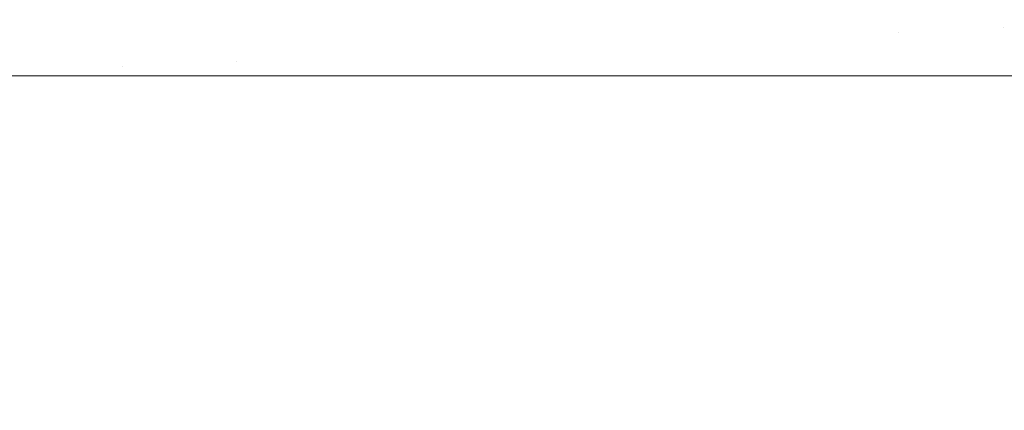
# Model space of a CAD drawing. Header units: centimetres. Extents: x -26 to 27.3, y -25.3 to -23.5.
# Tile 192 of 200: x 27.2137 to 27.2506, y -23.5724 to -23.5578. Entities that reach past the tile are written whole.
import ezdxf

# ---------------------------------------------------------------- set-up
doc = ezdxf.new("R2010")
doc.units = ezdxf.units.CM
doc.header["$LTSCALE"] = 2.54
doc.layers.add('Lucido design-1', color=7, linetype='Continuous')

# ---------------------------------------------------------------- blocks, each defined once
blk = doc.blocks.new('Gruppo-4-1')
at = {"color": 7, "linetype": 'Continuous', "lineweight": 9}
for points, invisible_edges in [([(27.212656, -23.557784, -349.282743), (27.212744, -23.55793, -349.282743), (27.216471, -23.555778, -349.283005), (27.216285, -23.555472, -349.283005)], 15), ([(27.213656, -23.555764, -350.082489), (27.213827, -23.55595, -350.082489), (27.210833, -23.558585, -350.082647), (27.210777, -23.558523, -350.082647)], 15), ([(27.213827, -23.55595, -350.082489), (27.21399, -23.556143, -350.082489), (27.210887, -23.558649, -350.082647), (27.210833, -23.558585, -350.082647)], 15), ([(27.212744, -23.55793, -349.282743), (27.212826, -23.55808, -349.282743), (27.216644, -23.556093, -349.283005), (27.216471, -23.555778, -349.283005)], 15), ([(27.250464, -23.556291, -349.291579), (27.250582, -23.558088, -349.291579), (27.254421, -23.55792, -349.29342), (27.254292, -23.555956, -349.29342)], 15), ([(27.21399, -23.556143, -350.082489), (27.214145, -23.556344, -350.082489), (27.210939, -23.558715, -350.082647), (27.210887, -23.558649, -350.082647)], 15), ([(27.212826, -23.55808, -349.282743), (27.212902, -23.558233, -349.282743), (27.216802, -23.556414, -349.283005), (27.216644, -23.556093, -349.283005)], 15), ([(27.218581, -23.55618, -350.082171), (27.21873, -23.556575, -350.082171), (27.214973, -23.557902, -350.082489), (27.214884, -23.557666, -350.082489)], 15), ([(27.246557, -23.556633, -349.289902), (27.246663, -23.558259, -349.289902), (27.250582, -23.558088, -349.291579), (27.250464, -23.556291, -349.291579)], 15), ([(27.253741, -23.55611, -350.072196), (27.253861, -23.557997, -350.072196), (27.25021, -23.558152, -350.073923), (27.250099, -23.55642, -350.073923)], 15), ([(27.214145, -23.556344, -350.082489), (27.214291, -23.55655, -350.082489), (27.210987, -23.558784, -350.082647), (27.210939, -23.558715, -350.082647)], 15), ([(27.214291, -23.55655, -350.082489), (27.214429, -23.556763, -350.082489), (27.211032, -23.558854, -350.082647), (27.210987, -23.558784, -350.082647)], 15), ([(27.212902, -23.558233, -349.282743), (27.212971, -23.558389, -349.282743), (27.216947, -23.556743, -349.283005), (27.216802, -23.556414, -349.283005)], 15), ([(27.21873, -23.556575, -350.082171), (27.218862, -23.556976, -350.082171), (27.215052, -23.558143, -350.082489), (27.214973, -23.557902, -350.082489)], 15), ([(27.217292, -23.557761, -349.283005), (27.217378, -23.558109, -349.283005), (27.221565, -23.557181, -349.283452), (27.221436, -23.55665, -349.283452)], 15), ([(27.222823, -23.556381, -350.081693), (27.22296, -23.556955, -350.081693), (27.219075, -23.557793, -350.082171), (27.218977, -23.557382, -350.082171)], 15), ([(27.230162, -23.557148, -349.284894), (27.230262, -23.558059, -349.284894), (27.234421, -23.557695, -349.285885), (27.234302, -23.556603, -349.285885)], 15), ([(27.234858, -23.556622, -350.079304), (27.234974, -23.557707, -350.079304), (27.231085, -23.558038, -350.080259), (27.230986, -23.557118, -350.080259)], 15), ([(27.242576, -23.556981, -349.288392), (27.242671, -23.558433, -349.288392), (27.246663, -23.558259, -349.289902), (27.246557, -23.556633, -349.289902)], 15), ([(27.250099, -23.55642, -350.073923), (27.25021, -23.558152, -350.073923), (27.246496, -23.55831, -350.075499), (27.246396, -23.556735, -350.075499)], 15), ([(27.214429, -23.556763, -350.082489), (27.214557, -23.556981, -350.082489), (27.211075, -23.558926, -350.082647), (27.211032, -23.558854, -350.082647)], 15), ([(27.214557, -23.556981, -350.082489), (27.214675, -23.557205, -350.082489), (27.211114, -23.559, -350.082647), (27.211075, -23.558926, -350.082647)], 15), ([(27.212971, -23.558389, -349.282743), (27.213033, -23.558549, -349.282743), (27.217077, -23.557077, -349.283005), (27.216947, -23.556743, -349.283005)], 15), ([(27.218862, -23.556976, -350.082171), (27.218977, -23.557382, -350.082171), (27.215121, -23.558386, -350.082489), (27.215052, -23.558143, -350.082489)], 15), ([(27.22296, -23.556955, -350.081693), (27.223072, -23.557536, -350.081693), (27.219155, -23.558207, -350.082171), (27.219075, -23.557793, -350.082171)], 15), ([(27.221672, -23.557716, -349.283452), (27.221755, -23.558255, -349.283452), (27.225978, -23.557699, -349.284083), (27.225866, -23.556976, -349.284083)], 15), ([(27.226972, -23.556867, -350.081056), (27.227085, -23.557617, -350.081056), (27.22316, -23.55812, -350.081693), (27.223072, -23.557536, -350.081693)], 15), ([(27.238528, -23.557335, -349.287051), (27.238612, -23.558611, -349.287051), (27.242671, -23.558433, -349.288392), (27.242576, -23.556981, -349.288392)], 15), ([(27.242636, -23.557055, -350.076923), (27.242726, -23.55847, -350.076923), (27.238906, -23.558633, -350.078192), (27.238826, -23.557379, -350.078192)], 15), ([(27.246396, -23.556735, -350.075499), (27.246496, -23.55831, -350.075499), (27.242726, -23.55847, -350.076923), (27.242636, -23.557055, -350.076923)], 15), ([(27.214675, -23.557205, -350.082489), (27.214784, -23.557433, -350.082489), (27.21115, -23.559076, -350.082647), (27.211114, -23.559, -350.082647)], 15), ([(27.214784, -23.557433, -350.082489), (27.214884, -23.557666, -350.082489), (27.211183, -23.559153, -350.082647), (27.21115, -23.559076, -350.082647)], 15), ([(27.213033, -23.558549, -349.282743), (27.213088, -23.55871, -349.282743), (27.217192, -23.557416, -349.283005), (27.217077, -23.557077, -349.283005)], 15), ([(27.213088, -23.55871, -349.282743), (27.213135, -23.558875, -349.282743), (27.217292, -23.557761, -349.283005), (27.217192, -23.557416, -349.283005)], 15), ([(27.218977, -23.557382, -350.082171), (27.219075, -23.557793, -350.082171), (27.21518, -23.558632, -350.082489), (27.215121, -23.558386, -350.082489)], 15), ([(27.217378, -23.558109, -349.283005), (27.217448, -23.558461, -349.283005), (27.221672, -23.557716, -349.283452), (27.221565, -23.557181, -349.283452)], 15), ([(27.225978, -23.557699, -349.284083), (27.226057, -23.558427, -349.284083), (27.230262, -23.558059, -349.284894), (27.230162, -23.557148, -349.284894)], 15), ([(27.230986, -23.557118, -350.080259), (27.231085, -23.558038, -350.080259), (27.227165, -23.558372, -350.081056), (27.227085, -23.557617, -350.081056)], 15), ([(27.234421, -23.557695, -349.285885), (27.234493, -23.55879, -349.285885), (27.238612, -23.558611, -349.287051), (27.238528, -23.557335, -349.287051)], 15), ([(27.238826, -23.557379, -350.078192), (27.238906, -23.558633, -350.078192), (27.235043, -23.558797, -350.079304), (27.234974, -23.557707, -350.079304)], 15), ([(27.214884, -23.557666, -350.082489), (27.214973, -23.557902, -350.082489), (27.211212, -23.559231, -350.082647), (27.211183, -23.559153, -350.082647)], 15), ([(27.213135, -23.558875, -349.282743), (27.213176, -23.55904, -349.282743), (27.217378, -23.558109, -349.283005), (27.217292, -23.557761, -349.283005)], 15), ([(27.219075, -23.557793, -350.082171), (27.219155, -23.558207, -350.082171), (27.215228, -23.558881, -350.082489), (27.21518, -23.558632, -350.082489)], 15), ([(27.217448, -23.558461, -349.283005), (27.217502, -23.558815, -349.283005), (27.221755, -23.558255, -349.283452), (27.221672, -23.557716, -349.283452)], 15), ([(27.223072, -23.557536, -350.081693), (27.22316, -23.55812, -350.081693), (27.219218, -23.558625, -350.082171), (27.219155, -23.558207, -350.082171)], 15), ([(27.221755, -23.558255, -349.283452), (27.221814, -23.558798, -349.283452), (27.226057, -23.558427, -349.284083), (27.225978, -23.557699, -349.284083)], 15), ([(27.227085, -23.557617, -350.081056), (27.227165, -23.558372, -350.081056), (27.223222, -23.558708, -350.081693), (27.22316, -23.55812, -350.081693)], 15), ([(27.230262, -23.558059, -349.284894), (27.230322, -23.558972, -349.284894), (27.234493, -23.55879, -349.285885), (27.234421, -23.557695, -349.285885)], 15), ([(27.234974, -23.557707, -350.079304), (27.235043, -23.558797, -350.079304), (27.231143, -23.558962, -350.080259), (27.231085, -23.558038, -350.080259)], 15), ([(27.214973, -23.557902, -350.082489), (27.215052, -23.558143, -350.082489), (27.211239, -23.559311, -350.082647), (27.211212, -23.559231, -350.082647)], 15), ([(27.215052, -23.558143, -350.082489), (27.215121, -23.558386, -350.082489), (27.211261, -23.559391, -350.082647), (27.211239, -23.559311, -350.082647)], 15), ([(27.213176, -23.55904, -349.282743), (27.213209, -23.559208, -349.282743), (27.217448, -23.558461, -349.283005), (27.217378, -23.558109, -349.283005)], 15), ([(27.22316, -23.55812, -350.081693), (27.223222, -23.558708, -350.081693), (27.219262, -23.559045, -350.082171), (27.219218, -23.558625, -350.082171)], 15), ([(27.226057, -23.558427, -349.284083), (27.226105, -23.559157, -349.284083), (27.230322, -23.558972, -349.284894), (27.230262, -23.558059, -349.284894)], 15), ([(27.231085, -23.558038, -350.080259), (27.231143, -23.558962, -350.080259), (27.227213, -23.559129, -350.081056), (27.227165, -23.558372, -350.081056)], 15), ([(27.25021, -23.558152, -350.073923), (27.250247, -23.559888, -350.073923), (27.24653, -23.559888, -350.075499), (27.246496, -23.55831, -350.075499)], 13), ([(27.250582, -23.558088, -349.291579), (27.246663, -23.558259, -349.289902), (27.246699, -23.559888, -349.289902), (27.250244, -23.559888, -349.291418)], 11), ([(27.253861, -23.557997, -350.072196), (27.253901, -23.559888, -350.072196), (27.250247, -23.559888, -350.073923), (27.25021, -23.558152, -350.073923)], 13), ([(27.250244, -23.559888, -349.291418), (27.250621, -23.559888, -349.291579), (27.250582, -23.558088, -349.291579)], 10), ([(27.254421, -23.55792, -349.29342), (27.250582, -23.558088, -349.291579), (27.250621, -23.559888, -349.291579), (27.253896, -23.559888, -349.293148)], 11), ([(27.215121, -23.558386, -350.082489), (27.21518, -23.558632, -350.082489), (27.211281, -23.559473, -350.082647), (27.211261, -23.559391, -350.082647)], 15), ([(27.213209, -23.559208, -349.282743), (27.213235, -23.559377, -349.282743), (27.217502, -23.558815, -349.283005), (27.217448, -23.558461, -349.283005)], 15), ([(27.219155, -23.558207, -350.082171), (27.219218, -23.558625, -350.082171), (27.215265, -23.559131, -350.082489), (27.215228, -23.558881, -350.082489)], 15), ([(27.217502, -23.558815, -349.283005), (27.217541, -23.559172, -349.283005), (27.221814, -23.558798, -349.283452), (27.221755, -23.558255, -349.283452)], 15), ([(27.221814, -23.558798, -349.283452), (27.22185, -23.559342, -349.283452), (27.226105, -23.559157, -349.284083), (27.226057, -23.558427, -349.284083)], 15), ([(27.227165, -23.558372, -350.081056), (27.227213, -23.559129, -350.081056), (27.22326, -23.559297, -350.081693), (27.223222, -23.558708, -350.081693)], 15), ([(27.238931, -23.559888, -349.287147), (27.242703, -23.559888, -349.288392), (27.242671, -23.558433, -349.288392), (27.238612, -23.558611, -349.287051)], 14), ([(27.242726, -23.55847, -350.076923), (27.242756, -23.559888, -350.076923), (27.238933, -23.559888, -350.078192), (27.238906, -23.558633, -350.078192)], 13), ([(27.242756, -23.559888, -349.288412), (27.246528, -23.559888, -349.289838), (27.246663, -23.558259, -349.289902), (27.242671, -23.558433, -349.288392)], 14), ([(27.242671, -23.558433, -349.288392), (27.242703, -23.559888, -349.288392), (27.242756, -23.559888, -349.288412)], 9), ([(27.246496, -23.55831, -350.075499), (27.24653, -23.559888, -350.075499), (27.242756, -23.559888, -350.076923), (27.242726, -23.55847, -350.076923)], 13), ([(27.246528, -23.559888, -349.289838), (27.246699, -23.559888, -349.289902), (27.246663, -23.558259, -349.289902)], 10), ([(27.21518, -23.558632, -350.082489), (27.215228, -23.558881, -350.082489), (27.211297, -23.559555, -350.082647), (27.211281, -23.559473, -350.082647)], 15), ([(27.215228, -23.558881, -350.082489), (27.215265, -23.559131, -350.082489), (27.211309, -23.559638, -350.082647), (27.211297, -23.559555, -350.082647)], 15), ([(27.213235, -23.559377, -349.282743), (27.213254, -23.559547, -349.282743), (27.217541, -23.559172, -349.283005), (27.217502, -23.558815, -349.283005)], 15), ([(27.219218, -23.558625, -350.082171), (27.219262, -23.559045, -350.082171), (27.215292, -23.559383, -350.082489), (27.215265, -23.559131, -350.082489)], 15), ([(27.217541, -23.559172, -349.283005), (27.217565, -23.559529, -349.283005), (27.22185, -23.559342, -349.283452), (27.221814, -23.558798, -349.283452)], 15), ([(27.223222, -23.558708, -350.081693), (27.22326, -23.559297, -350.081693), (27.219289, -23.559466, -350.082171), (27.219262, -23.559045, -350.082171)], 15), ([(27.23116, -23.559888, -349.285088), (27.234517, -23.559888, -349.285885), (27.234493, -23.55879, -349.285885), (27.230322, -23.558972, -349.284894)], 14), ([(27.235043, -23.558797, -350.079304), (27.235066, -23.559888, -350.079304), (27.231163, -23.559888, -350.080259), (27.231143, -23.558962, -350.080259)], 13), ([(27.235064, -23.559888, -349.286039), (27.23864, -23.559888, -349.287051), (27.238612, -23.558611, -349.287051), (27.234493, -23.55879, -349.285885)], 14), ([(27.234493, -23.55879, -349.285885), (27.234517, -23.559888, -349.285885), (27.235064, -23.559888, -349.286039)], 9), ([(27.238906, -23.558633, -350.078192), (27.238933, -23.559888, -350.078192), (27.235066, -23.559888, -350.079304), (27.235043, -23.558797, -350.079304)], 13), ([(27.238612, -23.558611, -349.287051), (27.23864, -23.559888, -349.287051), (27.238931, -23.559888, -349.287147)], 9), ([(27.215265, -23.559131, -350.082489), (27.215292, -23.559383, -350.082489), (27.211318, -23.559721, -350.082647), (27.211309, -23.559638, -350.082647)], 15), ([(27.213254, -23.559547, -349.282743), (27.213265, -23.559717, -349.282743), (27.217565, -23.559529, -349.283005), (27.217541, -23.559172, -349.283005)], 15), ([(27.219262, -23.559045, -350.082171), (27.219289, -23.559466, -350.082171), (27.215308, -23.559635, -350.082489), (27.215292, -23.559383, -350.082489)], 15), ([(27.223269, -23.559888, -349.28366), (27.226121, -23.559888, -349.284083), (27.226105, -23.559157, -349.284083), (27.22185, -23.559342, -349.283452)], 14), ([(27.227213, -23.559129, -350.081056), (27.22723, -23.559888, -350.081056), (27.223272, -23.559888, -350.081693), (27.22326, -23.559297, -350.081693)], 13), ([(27.227226, -23.559888, -349.284295), (27.230342, -23.559888, -349.284894), (27.230322, -23.558972, -349.284894), (27.226105, -23.559157, -349.284083)], 14), ([(27.226105, -23.559157, -349.284083), (27.226121, -23.559888, -349.284083), (27.227226, -23.559888, -349.284295)], 9), ([(27.231143, -23.558962, -350.080259), (27.231163, -23.559888, -350.080259), (27.22723, -23.559888, -350.081056), (27.227213, -23.559129, -350.081056)], 13), ([(27.230322, -23.558972, -349.284894), (27.230342, -23.559888, -349.284894), (27.23116, -23.559888, -349.285088)], 9), ([(27.215292, -23.559383, -350.082489), (27.215308, -23.559635, -350.082489), (27.211323, -23.559804, -350.082647), (27.211318, -23.559721, -350.082647)], 15), ([(27.215308, -23.559635, -350.082489), (27.215314, -23.559888, -350.082489), (27.211325, -23.559888, -350.082647), (27.211323, -23.559804, -350.082647)], 13), ([(27.217565, -23.559529, -349.283005), (27.213265, -23.559717, -349.282743), (27.213269, -23.559888, -349.282743), (27.215312, -23.559888, -349.282868)], 11), ([(27.219289, -23.559466, -350.082171), (27.219298, -23.559888, -350.082171), (27.215314, -23.559888, -350.082489), (27.215308, -23.559635, -350.082489)], 13), ([(27.215312, -23.559888, -349.282868), (27.217572, -23.559888, -349.283005), (27.217565, -23.559529, -349.283005)], 10), ([(27.22185, -23.559342, -349.283452), (27.217565, -23.559529, -349.283005), (27.217572, -23.559888, -349.283005), (27.219296, -23.559888, -349.283185)], 11), ([(27.22326, -23.559297, -350.081693), (27.223272, -23.559888, -350.081693), (27.219298, -23.559888, -350.082171), (27.219289, -23.559466, -350.082171)], 13), ([(27.219296, -23.559888, -349.283185), (27.221862, -23.559888, -349.283452), (27.22185, -23.559342, -349.283452)], 10), ([(27.22185, -23.559342, -349.283452), (27.221862, -23.559888, -349.283452), (27.223269, -23.559888, -349.28366)], 9), ([(27.215314, -23.559888, -350.082489), (27.215314, -25.159888, -350.082489), (27.211325, -25.159888, -350.082647), (27.211325, -23.559888, -350.082647)], 5), ([(27.213269, -25.159888, -349.282743), (27.215312, -25.159888, -349.282868), (27.215312, -23.559888, -349.282868), (27.213269, -23.559888, -349.282743)], 10), ([(27.217572, -23.559888, -349.283005), (27.215312, -23.559888, -349.282868), (27.215312, -25.159888, -349.282868), (27.217572, -25.159888, -349.283005)], 10), ([(27.219298, -23.559888, -350.082171), (27.219298, -25.159888, -350.082171), (27.215314, -25.159888, -350.082489), (27.215314, -23.559888, -350.082489)], 5), ([(27.217572, -25.159888, -349.283005), (27.219296, -25.159888, -349.283185), (27.219296, -23.559888, -349.283185), (27.217572, -23.559888, -349.283005)], 10), ([(27.221862, -23.559888, -349.283452), (27.219296, -23.559888, -349.283185), (27.219296, -25.159888, -349.283185), (27.221862, -25.159888, -349.283452)], 10), ([(27.223272, -23.559888, -350.081693), (27.223272, -25.159888, -350.081693), (27.219298, -25.159888, -350.082171), (27.219298, -23.559888, -350.082171)], 5), ([(27.221862, -25.159888, -349.283452), (27.223269, -25.159888, -349.28366), (27.223269, -23.559888, -349.28366), (27.221862, -23.559888, -349.283452)], 10), ([(27.226121, -23.559888, -349.284083), (27.223269, -23.559888, -349.28366), (27.223269, -25.159888, -349.28366), (27.226121, -25.159888, -349.284083)], 10), ([(27.22723, -23.559888, -350.081056), (27.22723, -25.159888, -350.081056), (27.223272, -25.159888, -350.081693), (27.223272, -23.559888, -350.081693)], 5), ([(27.226121, -25.159888, -349.284083), (27.227226, -25.159888, -349.284295), (27.227226, -23.559888, -349.284295), (27.226121, -23.559888, -349.284083)], 10), ([(27.230342, -23.559888, -349.284894), (27.227226, -23.559888, -349.284295), (27.227226, -25.159888, -349.284295), (27.230342, -25.159888, -349.284894)], 10), ([(27.231163, -23.559888, -350.080259), (27.231163, -25.159888, -350.080259), (27.22723, -25.159888, -350.081056), (27.22723, -23.559888, -350.081056)], 5), ([(27.230342, -25.159888, -349.284894), (27.23116, -25.159888, -349.285088), (27.23116, -23.559888, -349.285088), (27.230342, -23.559888, -349.284894)], 10), ([(27.234517, -23.559888, -349.285885), (27.23116, -23.559888, -349.285088), (27.23116, -25.159888, -349.285088), (27.234517, -25.159888, -349.285885)], 10), ([(27.235066, -23.559888, -350.079304), (27.235066, -25.159888, -350.079304), (27.231163, -25.159888, -350.080259), (27.231163, -23.559888, -350.080259)], 5), ([(27.234517, -25.159888, -349.285885), (27.235064, -25.159888, -349.286039), (27.235064, -23.559888, -349.286039), (27.234517, -23.559888, -349.285885)], 10), ([(27.23864, -23.559888, -349.287051), (27.235064, -23.559888, -349.286039), (27.235064, -25.159888, -349.286039), (27.23864, -25.159888, -349.287051)], 10), ([(27.238933, -23.559888, -350.078192), (27.238933, -25.159888, -350.078192), (27.235066, -25.159888, -350.079304), (27.235066, -23.559888, -350.079304)], 5), ([(27.23864, -25.159888, -349.287051), (27.238931, -25.159888, -349.287147), (27.238931, -23.559888, -349.287147), (27.23864, -23.559888, -349.287051)], 10), ([(27.242703, -23.559888, -349.288392), (27.238931, -23.559888, -349.287147), (27.238931, -25.159888, -349.287147), (27.242703, -25.159888, -349.288392)], 10), ([(27.242756, -23.559888, -350.076923), (27.242756, -25.159888, -350.076923), (27.238933, -25.159888, -350.078192), (27.238933, -23.559888, -350.078192)], 5), ([(27.242703, -25.159888, -349.288392), (27.242756, -25.159888, -349.288412), (27.242756, -23.559888, -349.288412), (27.242703, -23.559888, -349.288392)], 10), ([(27.246528, -25.159888, -349.289838), (27.246528, -23.559888, -349.289838), (27.242756, -23.559888, -349.288412), (27.242756, -25.159888, -349.288412)], 5), ([(27.24653, -23.559888, -350.075499), (27.24653, -25.159888, -350.075499), (27.242756, -25.159888, -350.076923), (27.242756, -23.559888, -350.076923)], 5), ([(27.246699, -23.559888, -349.289902), (27.246528, -23.559888, -349.289838), (27.246528, -25.159888, -349.289838), (27.246699, -25.159888, -349.289902)], 10), ([(27.250247, -23.559888, -350.073923), (27.250247, -25.159888, -350.073923), (27.24653, -25.159888, -350.075499), (27.24653, -23.559888, -350.075499)], 5), ([(27.246699, -25.159888, -349.289902), (27.250244, -25.159888, -349.291418), (27.250244, -23.559888, -349.291418), (27.246699, -23.559888, -349.289902)], 10), ([(27.250621, -23.559888, -349.291579), (27.250244, -23.559888, -349.291418), (27.250244, -25.159888, -349.291418), (27.250621, -25.159888, -349.291579)], 10), ([(27.253901, -23.559888, -350.072196), (27.253901, -25.159888, -350.072196), (27.250247, -25.159888, -350.073923), (27.250247, -23.559888, -350.073923)], 5)]:
    blk.add_3dface(points, dxfattribs=dict(at, invisible_edges=invisible_edges))

msp = doc.modelspace()

# ---------------------------------------------------------------- block references
at = {"layer": 'Lucido design-1', "color": 7}
msp.add_blockref('Gruppo-4-1', (0, 0), dxfattribs=at)

doc.saveas('drawing.dxf')
